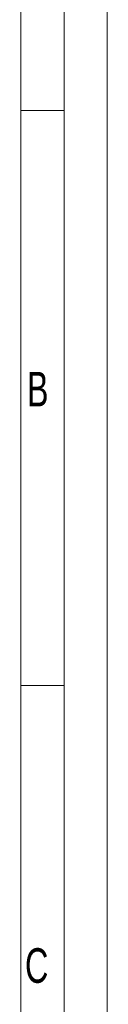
# Model space of a CAD drawing. Header units: millimetres. Extents: x 36 to 589, y 6 to 414.
# Tile 61 of 62: x 578 to 589, y 240 to 354. Entities that reach past the tile are written whole.
import ezdxf

# ---------------------------------------------------------------- set-up
doc = ezdxf.new("R2010")
doc.units = ezdxf.units.MM
doc.styles.add('SLDTEXTSTYLE0', font='TXT', dxfattribs={"width": 0.7})

msp = doc.modelspace()

# ---------------------------------------------------------------- linework, layer by layer
at = {"color": 7, "linetype": 'Continuous', "lineweight": 15}
msp.add_line((588.5, 414.5), (588.5, 5.5), dxfattribs=at)
at = {"color": 1, "linetype": 'Continuous', "lineweight": 0}
for p, q in [((583.5, 409.5), (583.5, 10.5)), ((578.5, 404.5000052), (578.5, 10.5000052)), ((583.4831139, 343), (578.5, 343)), ((583.4831139, 276.5), (578.5, 276.5))]:
    msp.add_line(p, q, dxfattribs=at)

# ---------------------------------------------------------------- texts
at = {"color": 1, "linetype": 'Continuous', "lineweight": 0, "char_height": 4, "attachment_point": 1, "style": 'SLDTEXTSTYLE0'}
for s, insert in [('B', (579.206874, 312.7867893)), ('C', (578.9889482, 246.124524))]:
    msp.add_mtext(s, dxfattribs=dict(at, insert=insert))

doc.saveas('drawing.dxf')
